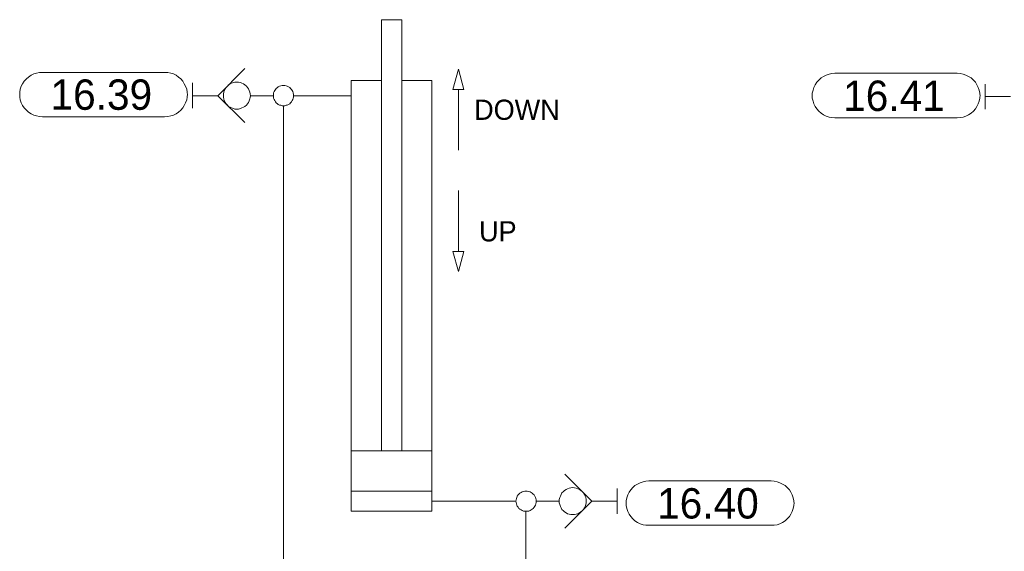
# Model space of a CAD drawing. Header units: millimetres. Extents: x 0 to 138, y 0 to 47.
# Tile 109 of 165: x 28.13 to 31.19, y 35.2 to 36.85. Entities that reach past the tile are written whole.
import ezdxf

# ---------------------------------------------------------------- set-up
doc = ezdxf.new("R2010")
doc.units = ezdxf.units.MM
doc.layers.add('PDF_Geomertry', color=7, linetype='Continuous')
doc.layers.add('PDF_Text', color=7, linetype='Continuous')
doc.styles.add('PDF Arial', font='txt')

msp = doc.modelspace()

# ---------------------------------------------------------------- linework, layer by layer
at = {"layer": 'PDF_Geomertry', "lineweight": 15}
for points in [[(29.2571, 35.5118), (29.2571, 36.8513), (29.3201, 36.8513), (29.3201, 35.5118)], [(28.8321, 36.6993), (28.7479, 36.6151), (28.8321, 36.5318)], [(28.6696, 36.5763), (28.6696, 36.6549)], [(29.3201, 36.6624), (29.414, 36.6624), (29.414, 35.3235), (29.1626, 35.3235), (29.1626, 36.6624), (29.2571, 36.6624)], [(31.1335, 36.5729), (31.1335, 36.6513)], [(28.7479, 36.6151), (28.6696, 36.6151)], [(28.8493, 36.6151), (28.8737, 36.6151), (28.921, 36.6151)], [(28.9835, 36.6151), (29.1626, 36.6151)], [(29.496, 36.4457), (29.496, 36.634)], [(28.9521, 34.9679), (28.9521, 35.0313), (28.9521, 36.584)], [(31.2126, 36.6124), (31.1335, 36.6124)], [(29.496, 36.3201), (29.496, 36.1313)], [(29.1626, 35.5118), (29.414, 35.5118)], [(29.8271, 35.2707), (29.9113, 35.3549), (29.8271, 35.4387)], [(29.9896, 35.3943), (29.9896, 35.316)], [(29.1626, 35.386), (29.414, 35.386)], [(29.6751, 35.3549), (29.414, 35.3549)], [(29.8099, 35.3549), (29.7854, 35.3549), (29.7382, 35.3549)], [(29.9113, 35.3549), (29.9896, 35.3549)], [(30.5335, 34.0035), (30.5335, 34.0632), (30.5335, 35.1507), (29.7063, 35.1507), (29.7063, 35.3235)]]:
    msp.add_lwpolyline(points, dxfattribs=at)
for points in [[(28.5826, 36.6874), (28.5924, 36.6874), (28.6015, 36.6854), (28.6099, 36.6826), (28.6182, 36.6785), (28.6257, 36.6729), (28.6326, 36.6674), (28.639, 36.6604), (28.6437, 36.6521), (28.6479, 36.6443), (28.6515, 36.6354), (28.6529, 36.6263), (28.6535, 36.6174), (28.6535, 36.6201), (28.6529, 36.611), (28.6515, 36.6021), (28.6479, 36.5929), (28.6437, 36.5846), (28.639, 36.5771), (28.6326, 36.5701), (28.6257, 36.5637), (28.6182, 36.559), (28.6099, 36.5549), (28.6015, 36.5521), (28.5924, 36.5499), (28.5826, 36.5493), (28.2029, 36.5493), (28.1932, 36.5499), (28.184, 36.5521), (28.1757, 36.5549), (28.1674, 36.559), (28.1599, 36.5637), (28.1529, 36.5701), (28.1465, 36.5771), (28.141, 36.5846), (28.1368, 36.5929), (28.134, 36.6021), (28.1326, 36.611), (28.1321, 36.6201), (28.1321, 36.6174), (28.1326, 36.6263), (28.134, 36.6354), (28.1368, 36.6443), (28.141, 36.6521), (28.1465, 36.6604), (28.1529, 36.6674), (28.1599, 36.6729), (28.1674, 36.6785), (28.1757, 36.6826), (28.184, 36.6854), (28.1932, 36.6874), (28.2029, 36.6874), (28.5826, 36.6874)], [(29.4793, 36.634), (29.5126, 36.634), (29.496, 36.6971), (29.4793, 36.634)], [(31.0474, 36.6846), (31.0563, 36.684), (31.0654, 36.6818), (31.0743, 36.679), (31.0826, 36.6749), (31.0904, 36.6701), (31.0974, 36.6638), (31.1035, 36.6568), (31.1085, 36.6493), (31.1126, 36.641), (31.1154, 36.6318), (31.1174, 36.6229), (31.1182, 36.6138), (31.1182, 36.6174), (31.1174, 36.6076), (31.1154, 36.5985), (31.1126, 36.5901), (31.1085, 36.5818), (31.1035, 36.5743), (31.0974, 36.5674), (31.0904, 36.561), (31.0826, 36.5554), (31.0743, 36.5513), (31.0654, 36.5485), (31.0563, 36.5471), (31.0474, 36.5465), (30.6668, 36.5465), (30.6576, 36.5471), (30.6488, 36.5485), (30.6396, 36.5513), (30.6313, 36.5554), (30.6237, 36.561), (30.6168, 36.5674), (30.6104, 36.5743), (30.6057, 36.5818), (30.6015, 36.5901), (30.5987, 36.5985), (30.5965, 36.6076), (30.596, 36.6174), (30.596, 36.6138), (30.5965, 36.6229), (30.5987, 36.6318), (30.6015, 36.641), (30.6057, 36.6493), (30.6104, 36.6568), (30.6168, 36.6638), (30.6237, 36.6701), (30.6313, 36.6749), (30.6396, 36.679), (30.6488, 36.6818), (30.6576, 36.684), (30.6668, 36.6846), (31.0474, 36.6846)], [(28.8493, 36.6151), (28.8487, 36.6207), (28.8479, 36.6263), (28.846, 36.6313), (28.8432, 36.636), (28.8404, 36.641), (28.8368, 36.6451), (28.8326, 36.6485), (28.8279, 36.6521), (28.8229, 36.654), (28.8182, 36.6563), (28.8126, 36.6568), (28.8071, 36.6576), (28.8015, 36.6568), (28.7965, 36.6563), (28.791, 36.654), (28.7863, 36.6521), (28.7813, 36.6485), (28.7779, 36.6451), (28.7738, 36.641), (28.771, 36.636), (28.7682, 36.6313), (28.7668, 36.6263), (28.7654, 36.6207), (28.7654, 36.6151), (28.7654, 36.6096), (28.7668, 36.6049), (28.7682, 36.5993), (28.771, 36.5943), (28.7738, 36.5901), (28.7779, 36.586), (28.7813, 36.5818), (28.7863, 36.579), (28.791, 36.5771), (28.7965, 36.5749), (28.8015, 36.5735), (28.8071, 36.5735), (28.8126, 36.5735), (28.8182, 36.5749), (28.8229, 36.5771), (28.8279, 36.579), (28.8326, 36.5818), (28.8368, 36.586), (28.8404, 36.5901), (28.8432, 36.5943), (28.846, 36.5993), (28.8479, 36.6049), (28.8487, 36.6096), (28.8493, 36.6151)], [(28.9835, 36.6151), (28.9835, 36.6193), (28.9826, 36.6235), (28.9813, 36.6276), (28.9793, 36.6313), (28.9771, 36.6346), (28.9743, 36.6374), (28.9715, 36.6401), (28.9682, 36.6424), (28.964, 36.6443), (28.9604, 36.6457), (28.9563, 36.6465), (28.9521, 36.6471), (28.9479, 36.6465), (28.9438, 36.6457), (28.9404, 36.6443), (28.9362, 36.6424), (28.9335, 36.6401), (28.9299, 36.6374), (28.9271, 36.6346), (28.9251, 36.6313), (28.9229, 36.6276), (28.9215, 36.6235), (28.921, 36.6193), (28.921, 36.6151), (28.921, 36.611), (28.9215, 36.6076), (28.9229, 36.6035), (28.9251, 36.5999), (28.9271, 36.5965), (28.9299, 36.5929), (28.9335, 36.5901), (28.9362, 36.5882), (28.9404, 36.586), (28.9438, 36.5854), (28.9479, 36.584), (28.9521, 36.584), (28.9563, 36.584), (28.9604, 36.5854), (28.964, 36.586), (28.9682, 36.5882), (28.9715, 36.5901), (28.9743, 36.5929), (28.9771, 36.5965), (28.9793, 36.5999), (28.9813, 36.6035), (28.9826, 36.6076), (28.9835, 36.611), (28.9835, 36.6151)], [(29.5126, 36.1313), (29.4793, 36.1313), (29.496, 36.0688), (29.5126, 36.1313)], [(29.8937, 35.3549), (29.8932, 35.3604), (29.8924, 35.366), (29.8904, 35.3707), (29.8882, 35.3757), (29.8849, 35.3804), (29.8813, 35.3846), (29.8771, 35.3882), (29.8724, 35.391), (29.8674, 35.3937), (29.8626, 35.3951), (29.8571, 35.3965), (29.8515, 35.3971), (29.846, 35.3965), (29.841, 35.3951), (29.8354, 35.3937), (29.8307, 35.391), (29.8265, 35.3882), (29.8224, 35.3846), (29.8182, 35.3804), (29.8154, 35.3757), (29.8132, 35.3707), (29.8112, 35.366), (29.8099, 35.3604), (29.8099, 35.3549), (29.8099, 35.3493), (29.8112, 35.3443), (29.8132, 35.3388), (29.8154, 35.334), (29.8182, 35.329), (29.8224, 35.3249), (29.8265, 35.3215), (29.8307, 35.3188), (29.8354, 35.316), (29.841, 35.3146), (29.846, 35.3132), (29.8515, 35.3132), (29.8571, 35.3132), (29.8626, 35.3146), (29.8674, 35.316), (29.8724, 35.3188), (29.8771, 35.3215), (29.8813, 35.3249), (29.8849, 35.329), (29.8882, 35.334), (29.8904, 35.3388), (29.8924, 35.3443), (29.8932, 35.3493), (29.8937, 35.3549)], [(30.4688, 35.4179), (30.4779, 35.4174), (30.4868, 35.4151), (30.496, 35.4124), (30.5043, 35.4082), (30.5118, 35.4035), (30.5187, 35.3971), (30.5251, 35.3901), (30.5299, 35.3826), (30.534, 35.3743), (30.5368, 35.3651), (30.539, 35.3563), (30.5396, 35.3471), (30.5396, 35.3499), (30.539, 35.341), (30.5368, 35.3318), (30.534, 35.3229), (30.5299, 35.3146), (30.5251, 35.3068), (30.5187, 35.2999), (30.5118, 35.2943), (30.5043, 35.2888), (30.496, 35.2846), (30.4868, 35.2818), (30.4779, 35.2799), (30.4688, 35.2799), (30.0882, 35.2799), (30.0793, 35.2799), (30.0701, 35.2818), (30.0612, 35.2846), (30.0529, 35.2888), (30.0451, 35.2943), (30.0382, 35.2999), (30.0326, 35.3068), (30.0271, 35.3146), (30.0229, 35.3229), (30.0201, 35.3318), (30.0182, 35.341), (30.0182, 35.3499), (30.0182, 35.3471), (30.0182, 35.3563), (30.0201, 35.3651), (30.0229, 35.3743), (30.0271, 35.3826), (30.0326, 35.3901), (30.0382, 35.3971), (30.0451, 35.4035), (30.0529, 35.4082), (30.0612, 35.4124), (30.0701, 35.4151), (30.0793, 35.4174), (30.0882, 35.4179), (30.4688, 35.4179)], [(29.7382, 35.3549), (29.7376, 35.359), (29.7368, 35.3632), (29.7354, 35.3665), (29.734, 35.3707), (29.7313, 35.3743), (29.7285, 35.3771), (29.7257, 35.3799), (29.7224, 35.3818), (29.7188, 35.384), (29.7146, 35.3854), (29.7104, 35.386), (29.7063, 35.386), (29.7029, 35.386), (29.6987, 35.3854), (29.6946, 35.384), (29.691, 35.3818), (29.6876, 35.3799), (29.684, 35.3771), (29.6821, 35.3743), (29.6793, 35.3707), (29.6779, 35.3665), (29.6765, 35.3632), (29.6757, 35.359), (29.6751, 35.3549), (29.6757, 35.3507), (29.6765, 35.3465), (29.6779, 35.3429), (29.6793, 35.3396), (29.6821, 35.336), (29.684, 35.3326), (29.6876, 35.3299), (29.691, 35.3276), (29.6946, 35.3257), (29.6987, 35.3243), (29.7029, 35.3235), (29.7063, 35.3235), (29.7104, 35.3235), (29.7146, 35.3243), (29.7188, 35.3257), (29.7224, 35.3276), (29.7257, 35.3299), (29.7285, 35.3326), (29.7313, 35.336), (29.734, 35.3396), (29.7354, 35.3429), (29.7368, 35.3465), (29.7376, 35.3507), (29.7382, 35.3549)]]:
    msp.add_lwpolyline(points, close=True, dxfattribs=at)

# ---------------------------------------------------------------- texts
at = {"layer": 'PDF_Text', "attachment_point": 7, "style": 'PDF Arial'}
for s, insert, char_height in [('16.39', (28.2279, 36.5699), 0.09445), ('16.41', (30.6924, 36.5663), 0.09445), ('DOWN', (29.5451, 36.5391), 0.06283), ('UP', (29.5604, 36.1613), 0.06283), ('16.40', (30.114, 35.2996), 0.09445)]:
    msp.add_mtext(s, dxfattribs=dict(at, insert=insert, char_height=char_height))

doc.saveas('drawing.dxf')
